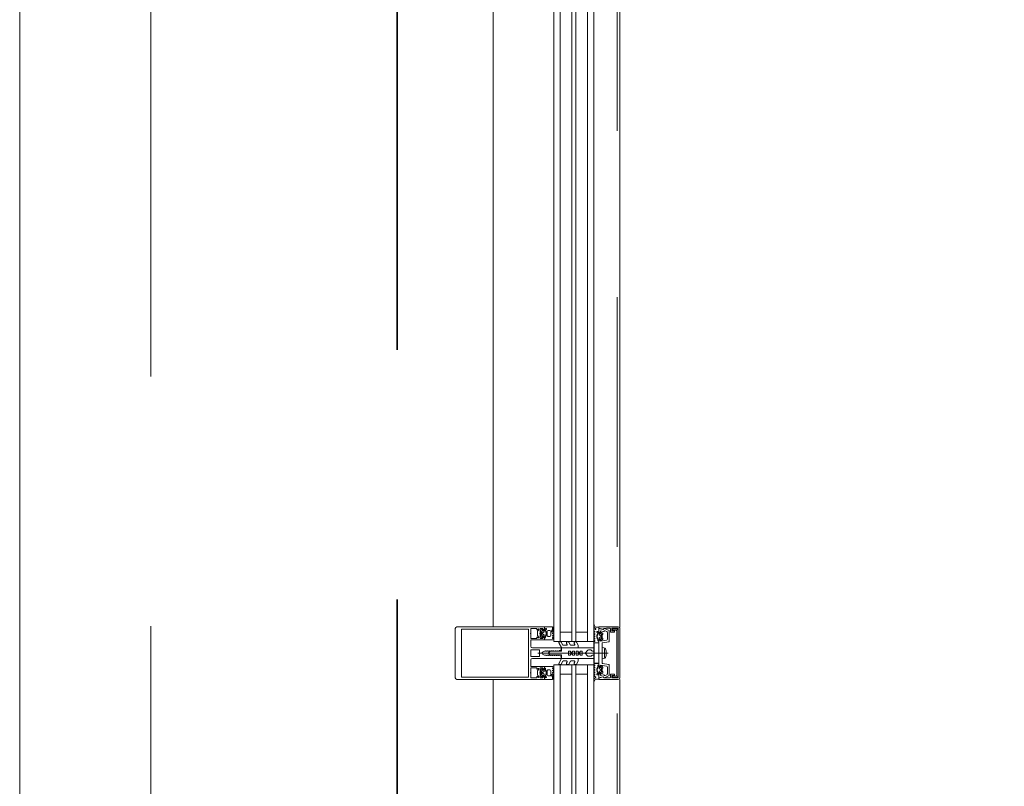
# Model space of a CAD drawing. Header units: centimetres. Extents: x -1631 to 21770, y -8842 to 3590.
# Tile 70 of 142: x -613 to -519, y 1668 to 1741. Entities that reach past the tile are written whole.
import ezdxf

# ---------------------------------------------------------------- set-up
doc = ezdxf.new("R2010")
doc.units = ezdxf.units.CM
for name, pattern in [('Dash', [60, 30, -30]), ('Hidden', [71.4375, 47.625, -23.8125]), ('Oś', [222.25, 127, -31.75, 31.75, -31.75]), ('Ponad', [39.688, 23.813, -15.875]), ('Ukryte', [71.438, 47.625, -23.813])]:
    doc.linetypes.add(name, pattern=pattern)
for name, color, linetype, lineweight in [('A-DETL', 90, 'Continuous', 9), ('A-DETL-GENF', 92, 'Continuous', 9), ('A-DETL-HDLN', 90, 'Ukryte', 9), ('A-FLOR-OVHD', 1, 'Ponad', 9), ('A-GLAZ-CURT', 52, 'Continuous', 9), ('A-GLAZ-CWMG', 51, 'Continuous', 9), ('S-GRID', 1, 'Continuous', 13)]:
    doc.layers.add(name, color=color, linetype=linetype, lineweight=lineweight)

# ---------------------------------------------------------------- blocks, each defined once
blk = doc.blocks.new('Schueco_FWS-Glazing1 - SI_38mm_TripGlz 2-2609961-6_piętro IV __13_80 m_ - stan projektowany')
at = {"layer": 'A-GLAZ-CURT'}
for p, q in [((72.65, 0), (-72.65, 0)), ((-72.65, 0), (-72.65, -3.8)), ((72.65, -3.8), (72.65, 0)), ((-72.65, -3.8), (72.65, -3.8))]:
    blk.add_line(p, q, dxfattribs=at)
at = {"layer": 'A-GLAZ-CURT', "lineweight": 13}
for p, q in [((-72.65, -0.6), (72.65, -0.6)), ((-71.75, -0.6), (-71.75, -1.7)), ((71.75, -0.6), (71.75, -1.7)), ((-72.65, -1.7), (72.65, -1.7)), ((-72.65, -2.1), (72.65, -2.1)), ((-71.75, -2.1), (-71.75, -3.2)), ((71.75, -2.1), (71.75, -3.2)), ((-72.65, -3.2), (72.65, -3.2))]:
    blk.add_line(p, q, dxfattribs=at)
blk = doc.blocks.new('Rectangular Mullion - Schueco_FWS-50-SI_Tran_CovCap-20mm_Tran-55mm-2293445-6_piętro IV __13_80 m_ - stan projektowany')
at = {"layer": 'A-GLAZ-CWMG'}
for p, q in [((-561.673, 1830.325), (-557.873, 1830.325)), ((-567.473, 1825.325), (-567.473, 1682.825)), ((-557.863, 1682.825), (-557.863, 1825.325)), ((-555.373, 1682.825), (-555.373, 1825.325))]:
    blk.add_line(p, q, dxfattribs=at)
blk = doc.blocks.new('Schueco_FWS-Glazing1 - SI_38mm_TripGlz 2-2609964-6_piętro IV __13_80 m_ - stan projektowany')
at = {"layer": 'A-GLAZ-CURT'}
for p, q in [((73.9, 0), (-73.9, 0)), ((-73.9, 0), (-73.9, -3.8)), ((73.9, -3.8), (73.9, 0)), ((-73.9, -3.8), (73.9, -3.8))]:
    blk.add_line(p, q, dxfattribs=at)
at = {"layer": 'A-GLAZ-CURT', "lineweight": 13}
for p, q in [((-73.9, -0.6), (73.9, -0.6)), ((-73, -0.6), (-73, -1.7)), ((73, -0.6), (73, -1.7)), ((-73.9, -1.7), (73.9, -1.7)), ((-73.9, -2.1), (73.9, -2.1)), ((-73, -2.1), (-73, -3.2)), ((73, -2.1), (73, -3.2)), ((-73.9, -3.2), (73.9, -3.2))]:
    blk.add_line(p, q, dxfattribs=at)
blk = doc.blocks.new('Rectangular Mullion - Schueco_FWS-50-SI_Tran_CovCap-20mm_Tran-55mm-2293433-6_piętro IV __13_80 m_ - stan projektowany')
at = {"layer": 'A-GLAZ-CWMG'}
for p, q in [((-567.473, 1677.825), (-567.473, 1532.826)), ((-557.863, 1532.826), (-557.863, 1677.825)), ((-555.373, 1532.826), (-555.373, 1677.825))]:
    blk.add_line(p, q, dxfattribs=at)
blk = doc.blocks.new('Rectangular Mullion - SI_CovCap-20mm_Mull-85mm-V17-6_piętro IV __13_80 m_ - stan projektowany')
at = {"layer": 'A-DETL-GENF'}
for p, q in [((2.35, 13.2), (-2.35, 13.2)), ((-2.5, 13.05), (-2.5, 11.668)), ((2.5, 11.668), (2.5, 13.05)), ((-2.5, 12.2), (-2.5, 6.54)), ((-2.29, 12.144), (-2.29, 6.54)), ((2.29, 12.2), (2.29, 6.54)), ((2.5, 12.2), (2.5, 6.54)), ((-1.26, 5.95), (-1.26, 4.74)), ((-0.5, 3.15), (-0.5, 5.85)), ((-0.32, 5.21), (-0.32, 5.95)), ((-0.27, 6), (0.27, 6)), ((0.32, 5.95), (0.32, 5.21)), ((0.5, 5.85), (0.5, 3.15)), ((1.26, 4.74), (1.26, 5.95)), ((-2.176, 5.051), (-2.258, 4.954)), ((-2.224, 5.235), (-2.118, 5.341)), ((-2.12, 4.89), (-2.12, 4.77)), ((-1.95, 4.94), (-2.07, 4.94)), ((-2.07, 4.72), (-2.042, 4.72)), ((-2.047, 5.37), (-1.713, 5.37)), ((-2.016, 4.735), (-1.924, 4.895)), ((-1.765, 5), (-1.995, 5)), ((-1.836, 4.895), (-1.744, 4.735)), ((-1.69, 4.94), (-1.81, 4.94)), ((-1.718, 4.72), (-1.69, 4.72)), ((-1.642, 5.341), (-1.536, 5.235)), ((-1.64, 4.77), (-1.64, 4.89)), ((-1.502, 4.954), (-1.584, 5.051)), ((0.27, 5.16), (-0.27, 5.16)), ((0, 5.327), (0, -1.394)), ((1.502, 4.954), (1.584, 5.051)), ((1.536, 5.235), (1.642, 5.341)), ((1.64, 4.77), (1.64, 4.89)), ((1.69, 4.94), (1.81, 4.94)), ((1.718, 4.72), (1.69, 4.72)), ((1.713, 5.37), (2.047, 5.37)), ((1.836, 4.895), (1.744, 4.735)), ((1.765, 5), (1.995, 5)), ((2.016, 4.735), (1.924, 4.895)), ((1.95, 4.94), (2.07, 4.94)), ((2.07, 4.72), (2.042, 4.72)), ((2.118, 5.341), (2.224, 5.235)), ((2.12, 4.89), (2.12, 4.77)), ((2.176, 5.051), (2.258, 4.954)), ((-2.48, 3.92), (-2.351, 3.92)), ((-2.476, 3.83), (-2.476, 3.82)), ((-2.355, 3.89), (-2.416, 3.89)), ((-2.31, 3.929), (-2.089, 4.027)), ((-2.23, 4.68), (-2.29, 4.68)), ((-2.29, 4.62), (-2.162, 4.62)), ((-2.227, 4.559), (-2.255, 4.51)), ((-2.16, 4.34), (-2.16, 4.19)), ((-2.107, 4.562), (-2.108, 4.577)), ((-2.048, 4.551), (-2.066, 4.54)), ((-1.7, 4.44), (-2.06, 4.44)), ((-2.06, 4.09), (-1.7, 4.09)), ((-1.997, 4.52), (-2.002, 4.533)), ((-1.933, 4.522), (-1.948, 4.508)), ((-1.877, 4.504), (-1.885, 4.517)), ((-1.843, 3.895), (-1.796, 3.815)), ((-1.816, 4.523), (-1.826, 4.506)), ((-1.756, 4.521), (-1.767, 4.531)), ((-1.744, 3.815), (-1.696, 3.899)), ((-1.702, 4.556), (-1.707, 4.536)), ((-1.646, 4.568), (-1.659, 4.575)), ((-1.625, 3.899), (-1.576, 3.815)), ((-1.6, 4.19), (-1.6, 4.34)), ((-1.464, 4.68), (-1.529, 4.68)), ((-1.524, 3.815), (-1.475, 3.899)), ((-1.404, 3.899), (-1.355, 3.815)), ((-0.21, 3.929), (-0.185, 3.943)), ((-0.185, 3.897), (-0.21, 3.911)), ((-0.175, 3.96), (-0.175, 4.099)), ((-0.075, 4.272), (-0.05, 4.287)), ((0.075, 4.272), (0.05, 4.287)), ((0.175, 3.96), (0.175, 4.099)), ((0.21, 3.929), (0.185, 3.943)), ((0.185, 3.897), (0.21, 3.911)), ((1.404, 3.899), (1.355, 3.815)), ((1.464, 4.68), (1.529, 4.68)), ((1.524, 3.815), (1.475, 3.899)), ((1.625, 3.899), (1.576, 3.815)), ((1.6, 4.19), (1.6, 4.34)), ((1.646, 4.568), (1.659, 4.575)), ((1.744, 3.815), (1.696, 3.899)), ((1.7, 4.44), (2.06, 4.44)), ((2.06, 4.09), (1.7, 4.09)), ((1.702, 4.556), (1.707, 4.536)), ((1.756, 4.521), (1.767, 4.531)), ((1.843, 3.895), (1.796, 3.815)), ((1.816, 4.523), (1.826, 4.506)), ((1.877, 4.504), (1.885, 4.517)), ((1.933, 4.522), (1.948, 4.508)), ((1.997, 4.52), (2.002, 4.533)), ((2.048, 4.551), (2.066, 4.54)), ((2.31, 3.929), (2.089, 4.027)), ((2.107, 4.562), (2.108, 4.577)), ((2.16, 4.34), (2.16, 4.19)), ((2.29, 4.62), (2.162, 4.62)), ((2.227, 4.559), (2.255, 4.51)), ((2.23, 4.68), (2.29, 4.68)), ((2.48, 3.92), (2.351, 3.92)), ((2.355, 3.89), (2.416, 3.89)), ((2.476, 3.83), (2.476, 3.82)), ((-0.775, 2.94), (-1.038, 3.092)), ((-0.913, 3.308), (-0.525, 3.084)), ((-0.75, 2.571), (-0.75, 2.897)), ((-0.5, 3.041), (-0.5, 1.52)), ((-0.35, 3.1), (-0.45, 3.1)), ((0.45, 3.1), (0.35, 3.1)), ((0.5, 3.041), (0.5, 1.52)), ((0.912, 3.308), (0.525, 3.084)), ((0.75, 2.571), (0.75, 2.897)), ((0.775, 2.94), (1.037, 3.092)), ((-0.775, 2.21), (-1.038, 2.362)), ((-0.913, 2.578), (-0.825, 2.528)), ((-0.75, 1.845), (-0.75, 2.167)), ((0.75, 1.845), (0.75, 2.167)), ((0.775, 2.21), (1.037, 2.362)), ((0.912, 2.578), (0.825, 2.528)), ((-0.762, 1.477), (-1.038, 1.636)), ((-0.913, 1.852), (-0.825, 1.802)), ((-0.55, 1.47), (-0.737, 1.47)), ((0.55, 1.47), (0.737, 1.47)), ((0.762, 1.477), (1.037, 1.636)), ((0.912, 1.852), (0.825, 1.802)), ((-0.3, 0.502), (-0.3, 0.287)), ((0.3, 0.502), (0.3, 0.287)), ((-2.599, -0.001), (-2.687, -0.001)), ((-2.175, -0.018), (-2.263, -0.17)), ((-2.073, -0.102), (-2.124, -0.017)), ((-1.882, -0.42), (-2.01, -0.42)), ((-2.01, -0.48), (-1.95, -0.48)), ((-1.955, -0.017), (-2.005, -0.102)), ((-1.978, -0.754), (-1.896, -0.851)), ((-1.975, -0.31), (-1.947, -0.359)), ((-1.853, -0.102), (-1.903, -0.017)), ((-1.84, -0.69), (-1.84, -0.57)), ((-1.828, -0.377), (-1.827, -0.362)), ((-1.79, -0.52), (-1.762, -0.52)), ((-1.67, -0.74), (-1.79, -0.74)), ((-1.786, -0.34), (-1.768, -0.351)), ((-1.736, -0.017), (-1.785, -0.102)), ((-1.736, -0.535), (-1.644, -0.695)), ((-1.722, -0.333), (-1.717, -0.32)), ((-1.715, -0.8), (-1.485, -0.8)), ((-1.634, -0.103), (-1.684, -0.017)), ((-1.668, -0.308), (-1.653, -0.322)), ((-1.605, -0.317), (-1.597, -0.304)), ((-1.516, -0.017), (-1.565, -0.102)), ((-1.556, -0.695), (-1.464, -0.535)), ((-1.546, -0.306), (-1.536, -0.323)), ((-1.41, -0.74), (-1.53, -0.74)), ((-1.487, -0.331), (-1.476, -0.321)), ((-1.414, -0.103), (-1.464, -0.017)), ((-1.438, -0.52), (-1.41, -0.52)), ((-1.427, -0.336), (-1.422, -0.356)), ((-1.379, -0.375), (-1.366, -0.368)), ((-1.36, -0.57), (-1.36, -0.69)), ((-1.296, -0.017), (-1.345, -0.103)), ((-1.304, -0.851), (-1.222, -0.754)), ((-1.249, -0.48), (-1.184, -0.48)), ((-1.196, -0.098), (-1.244, -0.017)), ((-1.075, -0.016), (-1.123, -0.099)), ((-1.09, -1.449), (-0.982, -0.84)), ((-0.953, -0.815), (-0.025, -0.815)), ((0.025, -0.815), (0.953, -0.815)), ((0.982, -0.84), (1.09, -1.449)), ((1.075, -0.016), (1.123, -0.099)), ((1.249, -0.48), (1.184, -0.48)), ((1.196, -0.098), (1.244, -0.017)), ((1.304, -0.851), (1.222, -0.754)), ((1.296, -0.017), (1.345, -0.103)), ((1.36, -0.57), (1.36, -0.69)), ((1.379, -0.375), (1.366, -0.368)), ((1.438, -0.52), (1.41, -0.52)), ((1.41, -0.74), (1.53, -0.74)), ((1.414, -0.103), (1.464, -0.017)), ((1.427, -0.336), (1.422, -0.356)), ((1.556, -0.695), (1.464, -0.535)), ((1.487, -0.331), (1.476, -0.321)), ((1.715, -0.8), (1.485, -0.8)), ((1.516, -0.017), (1.565, -0.102)), ((1.546, -0.306), (1.536, -0.323)), ((1.605, -0.317), (1.597, -0.304)), ((1.634, -0.103), (1.684, -0.017)), ((1.736, -0.535), (1.644, -0.695)), ((1.668, -0.308), (1.653, -0.322)), ((1.67, -0.74), (1.79, -0.74)), ((1.722, -0.333), (1.717, -0.32)), ((1.736, -0.017), (1.785, -0.102)), ((1.79, -0.52), (1.762, -0.52)), ((1.786, -0.34), (1.768, -0.351)), ((1.828, -0.377), (1.827, -0.362)), ((1.84, -0.69), (1.84, -0.57)), ((1.853, -0.102), (1.903, -0.017)), ((1.882, -0.42), (2.01, -0.42)), ((1.978, -0.754), (1.896, -0.851)), ((1.975, -0.31), (1.947, -0.359)), ((2.01, -0.48), (1.95, -0.48)), ((1.955, -0.017), (2.005, -0.102)), ((2.073, -0.102), (2.124, -0.017)), ((2.175, -0.018), (2.263, -0.17)), ((2.599, -0.001), (2.687, -0.001)), ((-2.344, -1.034), (-2.145, -1.461)), ((-2.32, -1.59), (-2.04, -1.59)), ((-2.055, -1.252), (-2.131, -1.089)), ((-2.1, -1.49), (-1.139, -1.49)), ((-1.342, -1.31), (-1.964, -1.31)), ((0.408, -1.036), (-0.408, -1.036)), ((-0.225, -1.183), (0.225, -1.183)), ((1.139, -1.49), (2.1, -1.49)), ((1.964, -1.31), (1.342, -1.31)), ((2.04, -1.59), (2.32, -1.59)), ((2.131, -1.089), (2.055, -1.252)), ((2.145, -1.461), (2.344, -1.034)), ((2.35, -2.5), (-2.35, -2.5)), ((2.135, -2.195), (-2.135, -2.195)), ((-2.125, -2.345), (2.125, -2.345))]:
    blk.add_line(p, q, dxfattribs=at)
at = {"layer": 'A-DETL-GENF', "flags": 128}
for points in [[(2.29, 11.668), (2.29, 12.62), (-2.29, 12.62), (-2.29, 11.668)], [(-1.905, 5.11), (-2.35, 5.11), (-2.35, 4.84), (-2.23, 4.84), (-2.23, 4.78), (-2.31, 4.7), (-2.5, 4.7), (-2.5, 6.379), (-2.5, 6.7)], [(2.29, 6.7), (2.29, 6.379), (2.29, 6.23), (1.12, 6.23), (-1.12, 6.23), (-2.29, 6.23), (-2.29, 6.379), (-2.29, 6.7)], [(2.5, 6.7), (2.5, 6.379), (2.5, 4.7), (2.31, 4.7), (2.23, 4.78), (2.23, 4.84), (2.35, 4.84), (2.35, 5.11), (1.905, 5.11)], [(-1.905, 6), (-2.35, 6), (-2.35, 5.43), (-2.23, 5.43), (-2.23, 5.37), (-2.295, 5.305)], [(-1.465, 5.305), (-1.53, 5.37), (-1.53, 5.43), (-1.41, 5.43), (-1.41, 6), (-1.855, 6)], [(-0.65, 6), (-1.12, 6), (-1.21, 6)], [(1.21, 6), (1.12, 6), (0.65, 6)], [(1.855, 6), (1.41, 6), (1.41, 5.43), (1.53, 5.43), (1.53, 5.37), (1.465, 5.305)], [(2.295, 5.305), (2.23, 5.37), (2.23, 5.43), (2.35, 5.43), (2.35, 6), (1.905, 6)], [(-2.25, 4.909), (-2.2, 4.88), (-2.2, 4.867)], [(-1.31, 4.69), (-1.44, 4.69), (-1.53, 4.78), (-1.53, 4.84), (-1.41, 4.84), (-1.41, 5.11), (-1.855, 5.11)], [(-1.56, 4.867), (-1.56, 4.88), (-1.51, 4.909)], [(-0.087, 4.88), (-0.2, 4.684), (-0.2, 4.584), (-0.25, 4.555), (-0.2, 4.526), (-0.2, 4.404), (-0.25, 4.375), (-0.2, 4.346), (-0.2, 4.224), (-0.25, 4.195), (-0.2, 4.166), (-0.2, 4.044), (-0.25, 4.015), (-0.2, 3.986), (-0.2, 3.864), (-0.25, 3.835), (-0.2, 3.806), (-0.2, 3.684), (-0.25, 3.655), (-0.2, 3.626), (-0.2, 3.504), (-0.25, 3.475), (-0.2, 3.446), (-0.2, 3.324), (-0.25, 3.295), (-0.25, 3.2)], [(0.25, 3.2), (0.2, 3.229), (0.2, 3.351), (0.25, 3.38), (0.2, 3.409), (0.2, 3.531), (0.25, 3.56), (0.2, 3.589), (0.2, 3.711), (0.25, 3.74), (0.2, 3.769), (0.2, 3.891), (0.25, 3.92), (0.2, 3.949), (0.2, 4.071), (0.25, 4.1), (0.2, 4.129), (0.2, 4.251), (0.25, 4.28), (0.2, 4.309), (0.2, 4.431), (0.25, 4.46), (0.2, 4.489), (0.2, 4.684), (0.087, 4.88)], [(1.855, 5.11), (1.41, 5.11), (1.41, 4.84), (1.53, 4.84), (1.53, 4.78), (1.44, 4.69), (1.31, 4.69)], [(1.56, 4.867), (1.56, 4.88), (1.51, 4.909)], [(2.25, 4.909), (2.2, 4.88), (2.2, 4.867)], [(-2.35, 4.68), (-2.5, 4.68), (-2.5, 3.94)], [(-1.605, 4.62), (-1.475, 4.61), (-1.602, 4.61), (-1.602, 4.594)], [(-1.303, 3.815), (-1.26, 3.89), (-1.26, 4.68), (-1.395, 4.68)], [(-0.2, 0.113), (-0.2, 0), (-0.5, 0), (-0.5, 3.07), (-0.175, 3.07), (-0.175, 3.88)], [(-0.264, 0.578), (0, 0.8), (0, 1.1), (-0.2, 1.1), (-0.2, 1.3), (-0.1, 1.3), (-0.1, 1.466), (-0.2, 1.466), (-0.2, 1.666), (0, 1.666), (0, 1.833), (-0.2, 1.833), (-0.2, 2.033), (-0.1, 2.033), (-0.1, 2.2), (-0.2, 2.2), (-0.2, 2.4), (0, 2.4), (0, 4.3), (0, 2.4), (0.2, 2.4), (0.2, 2.2), (0.1, 2.2), (0.1, 2.033), (0.2, 2.033), (0.2, 1.833), (0, 1.833), (0, 1.666), (0.2, 1.666), (0.2, 1.466), (0.1, 1.466), (0.1, 1.3), (0.2, 1.3), (0.2, 1.1), (0, 1.1), (0, 0.8), (0.264, 0.578)], [(0.2, 0.113), (0.2, 0), (0.5, 0), (0.5, 3.07), (0.175, 3.07), (0.175, 3.88)], [(1.303, 3.815), (1.26, 3.89), (1.26, 4.68), (1.395, 4.68)], [(1.605, 4.62), (1.475, 4.61), (1.602, 4.61), (1.602, 4.594)], [(2.35, 4.68), (2.5, 4.68), (2.5, 3.94)], [(-2.5, -2.35), (-2.5, -0.5), (-2.39, -0.5), (-2.273, -0.858)], [(-2.48, -0.211), (-2.48, -0.48), (-2.07, -0.48)], [(-2.058, -0.934), (-2.136, -0.64), (-1.95, -0.64), (-1.95, -0.58), (-2.03, -0.5), (-2.35, -0.5), (-2.25, -0.874)], [(-1.92, -0.667), (-1.92, -0.68), (-1.97, -0.709)], [(-1.203, -0.42), (-1.325, -0.42), (-1.322, -0.394), (-1.195, -0.41)], [(-1.23, -0.709), (-1.28, -0.68), (-1.28, -0.667)], [(1.244, -1.227), (1.14, -0.64), (1.25, -0.64), (1.25, -0.58), (1.17, -0.5), (-1.17, -0.5), (-1.25, -0.58), (-1.25, -0.64), (-1.14, -0.64), (-1.244, -1.227)], [(-1.115, -0.48), (-0.98, -0.48), (-0.98, -0.09), (-1.023, -0.016)], [(0.52, -0.974), (0.54, -0.821), (-0.54, -0.821), (-0.52, -0.974)], [(1.115, -0.48), (0.98, -0.48), (0.98, -0.09), (1.023, -0.016)], [(1.203, -0.42), (1.325, -0.42), (1.322, -0.394), (1.195, -0.41)], [(1.23, -0.709), (1.28, -0.68), (1.28, -0.667)], [(1.92, -0.667), (1.92, -0.68), (1.97, -0.709)], [(2.25, -0.874), (2.35, -0.5), (2.03, -0.5), (1.95, -0.58), (1.95, -0.64), (2.136, -0.64), (2.058, -0.934)], [(2.48, -0.211), (2.48, -0.48), (2.07, -0.48)], [(2.273, -0.858), (2.39, -0.5), (2.5, -0.5), (2.5, -2.35)], [(-2.34, -1.001), (-2.34, -1.106), (-2.37, -1.224), (-2.37, -1.539)], [(-1.99, -1.64), (-1.99, -1.99), (-2.12, -1.99), (-2.12, -1.72), (-2.37, -1.72), (-2.37, -2.35), (2.37, -2.35), (2.37, -1.72), (2.12, -1.72), (2.12, -1.99), (1.99, -1.99), (1.99, -1.64)], [(-2.185, -2.145), (-2.185, -1.785), (-2.325, -1.785), (-2.325, -2.145)], [(2.325, -2.145), (2.325, -1.785), (2.185, -1.785), (2.185, -2.145)], [(2.37, -1.54), (2.37, -1.224), (2.34, -1.106), (2.34, -1.001)]]:
    blk.add_lwpolyline(points, dxfattribs=at)
for points in [[(0.97, 0), (-0.97, 0), (-0.97, -0.04), (0.97, -0.04)], [(0.97, -0.04), (-0.97, -0.04), (-0.97, -0.49), (0.97, -0.49)]]:
    blk.add_lwpolyline(points, close=True, dxfattribs=at)
at = {"layer": 'A-DETL-GENF'}
for centre, radius, start, end in [((-2.35, 13.05), 0.15, 90, 180), ((2.35, 13.05), 0.15, 360, 90), ((-1.88, 5.994), 0.0256, 12.68038, 167.31962), ((-1.21, 5.95), 0.05, 90, 180), ((-0.65, 5.85), 0.15, 360, 90), ((-0.27, 5.95), 0.05, 90, 180), ((0.27, 5.95), 0.05, 0, 90), ((0.65, 5.85), 0.15, 90, 180), ((1.21, 5.95), 0.05, 0, 90), ((1.88, 5.994), 0.0256, 12.68038, 167.31962), ((-2.259, 5.27), 0.05, 135, 315), ((-2.235, 4.935), 0.03, 140.00808, 239.99285), ((-2.23, 4.71), 0.03, 270.90298, 359.97925), ((-1.896, 4.789), 0.314, 165.49565, 194.4999), ((-2.115, 5), 0.08, 22.61338, 140.0011), ((-2.07, 4.89), 0.05, 89.98769, 180.00786), ((-2.07, 4.77), 0.05, 179.98752, 270.00803), ((-2.047, 5.27), 0.1, 90, 135), ((-2.042, 4.75), 0.03, 269.98568, 330.00421), ((-1.995, 5.05), 0.05, 202.62016, 269.99744), ((-1.95, 4.91), 0.03, 329.99533, 90.00419), ((-1.88, 5.104), 0.0256, 12.68038, 167.31962), ((-1.81, 4.91), 0.03, 89.99649, 209.99508), ((-1.765, 5.05), 0.05, 269.99658, 337.37691), ((-1.718, 4.75), 0.03, 209.99278, 270.00843), ((-1.645, 5), 0.08, 40.00084, 157.37501), ((-1.713, 5.27), 0.1, 45, 90), ((-1.69, 4.89), 0.05, 0.00696, 89.98859), ((-1.69, 4.77), 0.05, 270.00681, 359.98874), ((-1.864, 4.789), 0.314, 346.80025, 14.48077), ((-1.529, 4.71), 0.03, 166.80025, 269.99777), ((-1.501, 5.27), 0.05, 225, 45), ((-1.525, 4.935), 0.03, 299.99606, 40.00909), ((-1.31, 4.74), 0.05, 270, 0), ((-0.27, 5.21), 0.05, 180, 270), ((0, 4.83), 0.1, 30, 150), ((0.27, 5.21), 0.05, 270, 0), ((1.31, 4.74), 0.05, 180, 270), ((1.501, 5.27), 0.05, 135, 315), ((1.525, 4.935), 0.03, 139.99091, 240.00394), ((1.529, 4.71), 0.03, 270.00223, 13.19975), ((1.864, 4.789), 0.314, 165.51923, 193.19975), ((1.645, 5), 0.08, 22.62499, 139.99916), ((1.69, 4.89), 0.05, 90.01141, 179.99304), ((1.69, 4.77), 0.05, 180.01126, 269.99319), ((1.713, 5.27), 0.1, 90, 135), ((1.718, 4.75), 0.03, 269.99157, 330.00722), ((1.765, 5.05), 0.05, 202.62309, 270.00342), ((1.81, 4.91), 0.03, 330.00492, 90.00351), ((1.88, 5.104), 0.0256, 12.68038, 167.31962), ((1.95, 4.91), 0.03, 89.99581, 210.00467), ((1.995, 5.05), 0.05, 270.00256, 337.37984), ((2.042, 4.75), 0.03, 209.99579, 270.01432), ((2.115, 5), 0.08, 39.9989, 157.38662), ((2.047, 5.27), 0.1, 45, 90), ((2.07, 4.89), 0.05, 359.99214, 90.01231), ((2.07, 4.77), 0.05, 269.99197, 0.01248), ((1.896, 4.789), 0.314, 345.5001, 14.50435), ((2.23, 4.71), 0.03, 180.02075, 269.09702), ((2.259, 5.27), 0.05, 225, 45), ((2.235, 4.935), 0.03, 300.00715, 39.99192), ((-2.48, 3.94), 0.02, 180.00608, 269.99384), ((-2.416, 3.83), 0.06, 89.9876, 180.01014), ((-2.456, 3.82), 0.02, 179.95979, 270.02046), ((-2.389, 4.87), 1.07, 270.00664, 296.65796), ((-2.29, 4.555), 0.065, 89.99777, 269.99777), ((-2.355, 4.52), 0.63, 269.99813, 298.0699), ((-2.351, 4.02), 0.1, 270.0023, 293.99157), ((-2.32, 4.68), 0.03, 179.99777, 359.99777), ((-2.29, 4.53), 0.04, 269.99776, 330.00403), ((-2.141, 4.509), 0.1, 90.82493, 149.9955), ((-2.162, 4.57), 0.05, 54.91989, 89.99777), ((-2.06, 4.34), 0.1, 89.99777, 179.99777), ((-2.06, 4.19), 0.1, 179.99777, 269.99777), ((-2.142, 4.575), 0.0339, 3.00029, 90.81949), ((-1.88, 4.971), 0.44, 234.91989, 305.83899), ((-2.08, 4.564), 0.0272, 183.01247, 299.98678), ((-2.075, 3.995), 0.035, 298.07257, 113.99619), ((-2.032, 4.523), 0.0316, 18.00109, 119.99075), ((-1.969, 4.529), 0.03, 197.99688, 314.99724), ((-1.911, 4.499), 0.0316, 32.98734, 135.00678), ((-1.886, 3.868), 0.051, 31.80471, 116.6592), ((-1.852, 4.521), 0.03, 212.99923, 329.99752), ((-1.788, 4.507), 0.0316, 48.0004, 149.99518), ((-1.77, 3.83), 0.03, 209.99417, 330.00137), ((-1.736, 4.543), 0.03, 227.99493, 345.0023), ((-1.673, 4.548), 0.03, 63.00095, 164.9963), ((-1.7, 4.34), 0.1, 359.99777, 89.99777), ((-1.7, 4.19), 0.1, 269.99777, 359.99777), ((-1.66, 3.879), 0.041, 29.99628, 149.99927), ((-1.632, 4.594), 0.03, 243.00676, 359.9866), ((-1.605, 4.59), 0.03, 89.99777, 125.83899), ((-1.55, 3.83), 0.03, 209.99417, 330.00137), ((-1.483, 4.653), 0.033, 269.99779, 54.90771), ((-1.475, 4.66), 0.05, 269.98893, 352.8241), ((-1.44, 3.879), 0.041, 30.003, 149.99255), ((-1.395, 4.65), 0.03, 90.00076, 172.80928), ((-1.329, 3.83), 0.03, 209.99417, 330.00137), ((-0.205, 3.92), 0.01, 120.03025, 239.98023), ((-0.195, 3.96), 0.02, 300.03025, 360), ((-0.195, 3.88), 0.02, 360, 59.98023), ((0.025, 4.099), 0.2, 120, 180), ((0, 4.2), 0.1, 90, 120), ((0, 4.2), 0.1, 60, 90), ((-0.025, 4.099), 0.2, 360, 60), ((0.195, 3.96), 0.02, 180, 239.96975), ((0.195, 3.88), 0.02, 120.01977, 180), ((0.205, 3.92), 0.01, 300.01977, 59.96975), ((1.329, 3.83), 0.03, 209.99863, 330.00583), ((1.395, 4.65), 0.03, 7.19072, 89.99924), ((1.44, 3.879), 0.041, 30.00745, 149.997), ((1.475, 4.66), 0.05, 187.1759, 270.01107), ((1.483, 4.653), 0.033, 125.09229, 270.00221), ((1.55, 3.83), 0.03, 209.99863, 330.00583), ((1.7, 4.34), 0.1, 90.00223, 180.00223), ((1.7, 4.19), 0.1, 180.00223, 270.00223), ((1.632, 4.594), 0.03, 180.0134, 296.99324), ((1.605, 4.59), 0.03, 54.16101, 90.00223), ((1.88, 4.971), 0.44, 234.16101, 305.08011), ((1.66, 3.879), 0.041, 30.00073, 150.00372), ((1.673, 4.548), 0.03, 15.0037, 116.99905), ((1.736, 4.543), 0.03, 194.9977, 312.00507), ((1.77, 3.83), 0.03, 209.99863, 330.00583), ((1.788, 4.507), 0.0316, 30.00482, 131.9996), ((1.852, 4.521), 0.03, 210.00248, 327.00077), ((1.886, 3.868), 0.051, 63.3408, 148.19529), ((1.911, 4.499), 0.0316, 44.99322, 147.01266), ((2.389, 4.87), 1.07, 243.34204, 269.99336), ((1.969, 4.529), 0.03, 225.00276, 342.00312), ((2.032, 4.523), 0.0316, 60.00925, 161.99891), ((2.075, 3.995), 0.035, 66.00381, 241.92743), ((2.355, 4.52), 0.63, 241.9301, 270.00187), ((2.06, 4.34), 0.1, 0.00223, 90.00223), ((2.06, 4.19), 0.1, 270.00223, 0.00223), ((2.08, 4.564), 0.0272, 240.01322, 356.98753), ((2.142, 4.575), 0.0339, 89.18051, 176.99971), ((2.162, 4.57), 0.05, 90.00223, 125.08011), ((2.141, 4.509), 0.1, 30.0045, 89.17507), ((2.29, 4.53), 0.04, 209.99597, 270.00224), ((2.32, 4.68), 0.03, 180.00223, 0.00223), ((2.29, 4.555), 0.065, 270.00223, 90.00223), ((2.351, 4.02), 0.1, 246.00843, 269.9977), ((2.416, 3.83), 0.06, 359.98986, 90.0124), ((2.456, 3.82), 0.02, 269.97954, 0.04021), ((2.48, 3.94), 0.02, 270.00616, 359.99392), ((-0.975, 3.2), 0.125, 60, 240), ((-0.8, 2.897), 0.05, 360, 60), ((-0.55, 3.041), 0.05, 0, 60), ((-0.45, 3.15), 0.05, 180, 270), ((-0.35, 3.2), 0.1, 270, 0), ((0.35, 3.2), 0.1, 180, 270), ((0.45, 3.15), 0.05, 270, 360), ((0.55, 3.041), 0.05, 120, 180), ((0.8, 2.897), 0.05, 120, 180), ((0.975, 3.2), 0.125, 300, 120), ((-0.975, 2.47), 0.125, 60, 240), ((-0.8, 2.571), 0.05, 240, 360), ((-0.8, 2.167), 0.05, 0, 60), ((0.8, 2.571), 0.05, 180, 300), ((0.8, 2.167), 0.05, 120, 180), ((0.975, 2.47), 0.125, 300, 120), ((-0.975, 1.744), 0.125, 60, 240), ((-0.8, 1.845), 0.05, 240, 0), ((-0.737, 1.52), 0.05, 240, 270), ((-0.55, 1.52), 0.05, 270, 360), ((0.55, 1.52), 0.05, 180, 270), ((0.737, 1.52), 0.05, 270, 300), ((0.8, 1.845), 0.05, 180, 300), ((0.975, 1.744), 0.125, 300, 120), ((-0.2, 0.502), 0.1, 130, 180), ((-0.2, 0.287), 0.1, 180, 240), ((-0.3, 0.113), 0.1, 360, 60), ((0.3, 0.113), 0.1, 120, 180), ((0.2, 0.287), 0.1, 300, 360), ((0.2, 0.502), 0.1, 0, 50), ((-2.687, -0.031), 0.03, 89.9022, 261.64334), ((-2.733, -0.343), 0.286, 27.59211, 81.64334), ((-2.599, -0.201), 0.2, 80.45454, 89.9022), ((-2.614, -0.291), 0.291, 25.36369, 80.45454), ((-2.306, -0.145), 0.05, 205.36369, 330.16485), ((-2.34, -0.88), 0.07, 300.00644, 18), ((-2.308, -0.89), 0.06, 278.44171, 15), ((-2.149, -0.033), 0.03, 30.71536, 150.16485), ((-2.116, -0.95), 0.06, 288.81925, 15), ((-2.01, -0.355), 0.065, 90, 270), ((-2.039, -0.078), 0.0417, 215.13204, 324.86796), ((-2.04, -0.48), 0.03, 0, 180), ((-2.01, -0.33), 0.04, 29.99374, 90.00001), ((-1.955, -0.735), 0.03, 120.00493, 219.98969), ((-1.929, -0.032), 0.03, 30.58867, 149.53464), ((-1.95, -0.51), 0.03, 0.01852, 89.09479), ((-1.861, -0.309), 0.1, 210.00227, 269.17284), ((-1.616, -0.589), 0.314, 165.49788, 194.50212), ((-1.835, -0.8), 0.08, 219.99668, 337.38439), ((-1.882, -0.37), 0.05, 270, 305.07788), ((-1.862, -0.375), 0.0339, 269.17829, 356.99749), ((-1.819, -0.078), 0.0415, 215.01205, 324.98795), ((-1.6, -0.771), 0.44, 54.15879, 125.07788), ((-1.79, -0.57), 0.05, 89.98974, 180.01026), ((-1.79, -0.69), 0.05, 179.98992, 270.01008), ((-1.8, -0.364), 0.0272, 60.01099, 176.9853), ((-1.752, -0.323), 0.0316, 240.00703, 341.99669), ((-1.762, -0.55), 0.03, 29.99356, 90.01209), ((-1.715, -0.85), 0.05, 90.00034, 157.37761), ((-1.71, -0.032), 0.03, 30.14481, 149.53463), ((-1.689, -0.329), 0.03, 45.00054, 162.0009), ((-1.67, -0.71), 0.03, 269.99358, 30.00244), ((-1.631, -0.299), 0.0316, 224.99099, 327.01044), ((-1.6, -0.077), 0.043, 217.84365, 323.82344), ((-1.572, -0.321), 0.03, 30.00025, 146.99854), ((-1.53, -0.71), 0.03, 150.00269, 270.00128), ((-1.508, -0.307), 0.0316, 210.00259, 311.99738), ((-1.49, -0.032), 0.03, 30.34487, 149.53462), ((-1.485, -0.85), 0.05, 22.62086, 90.00119), ((-1.456, -0.343), 0.03, 14.99548, 132.00284), ((-1.438, -0.55), 0.03, 89.98935, 150.005), ((-1.365, -0.8), 0.08, 202.62277, 319.99694), ((-1.393, -0.348), 0.03, 195.00147, 296.99683), ((-1.38, -0.079), 0.0419, 215.46653, 324.69988), ((-1.41, -0.57), 0.05, 0.00904, 89.99096), ((-1.41, -0.69), 0.05, 270.00918, 359.99082), ((-1.352, -0.394), 0.03, 0.01117, 116.99101), ((-1.325, -0.39), 0.03, 234.15879, 270), ((-1.27, -0.033), 0.03, 30.34457, 149.76853), ((-1.584, -0.589), 0.314, 345.517, 13.19753), ((-1.249, -0.51), 0.03, 90, 193.19753), ((-1.245, -0.735), 0.03, 319.98868, 60.00171), ((-1.203, -0.453), 0.033, 305.09006, 89.99998), ((-1.159, -0.08), 0.0416, 206.95413, 331.56801), ((-1.195, -0.46), 0.05, 7.17367, 90.00885), ((-1.115, -0.45), 0.03, 187.1885, 269.99701), ((-1.049, -0.031), 0.03, 29.79649, 150.13199), ((-0.953, -0.845), 0.03, 90, 170), ((0, -0.821), 0.0256, 12.68038, 167.31962), ((0.953, -0.845), 0.03, 10, 90), ((1.049, -0.031), 0.03, 29.86801, 150.20351), ((1.115, -0.45), 0.03, 270.00299, 352.8115), ((1.159, -0.08), 0.0416, 208.43199, 333.04587), ((1.195, -0.46), 0.05, 89.99115, 172.82633), ((1.203, -0.453), 0.033, 90.00002, 234.90994), ((1.245, -0.735), 0.03, 119.99829, 220.01132), ((1.27, -0.033), 0.03, 30.23147, 149.65543), ((1.249, -0.51), 0.03, 346.80247, 90), ((1.584, -0.589), 0.314, 166.80247, 194.483), ((1.365, -0.8), 0.08, 220.00306, 337.37723), ((1.352, -0.394), 0.03, 63.00899, 179.98883), ((1.325, -0.39), 0.03, 270, 305.84121), ((1.6, -0.771), 0.44, 54.92212, 125.84121), ((1.38, -0.079), 0.0419, 215.30012, 324.53347), ((1.41, -0.57), 0.05, 90.00904, 179.99096), ((1.41, -0.69), 0.05, 180.00918, 269.99082), ((1.393, -0.348), 0.03, 243.00317, 344.99853), ((1.456, -0.343), 0.03, 47.99716, 165.00452), ((1.438, -0.55), 0.03, 29.995, 90.01065), ((1.485, -0.85), 0.05, 89.99881, 157.37914), ((1.49, -0.032), 0.03, 30.46538, 149.65513), ((1.508, -0.307), 0.0316, 228.00262, 329.99741), ((1.53, -0.71), 0.03, 269.99872, 29.99731), ((1.572, -0.321), 0.03, 33.00146, 149.99975), ((1.6, -0.077), 0.043, 216.17656, 322.15635), ((1.631, -0.299), 0.0316, 212.98956, 315.00901), ((1.67, -0.71), 0.03, 149.99756, 270.00642), ((1.689, -0.329), 0.03, 17.9991, 134.99946), ((1.71, -0.032), 0.03, 30.46537, 149.85519), ((1.715, -0.85), 0.05, 22.62239, 89.99966), ((1.752, -0.323), 0.0316, 198.00331, 299.99297), ((1.762, -0.55), 0.03, 89.98791, 150.00644), ((1.835, -0.8), 0.08, 202.61561, 320.00332), ((1.819, -0.078), 0.0415, 215.01205, 324.98795), ((1.8, -0.364), 0.0272, 3.0147, 119.98901), ((1.79, -0.57), 0.05, 359.98974, 90.01026), ((1.79, -0.69), 0.05, 269.98992, 0.01008), ((1.862, -0.375), 0.0339, 183.00251, 270.82171), ((1.882, -0.37), 0.05, 234.92212, 270), ((1.861, -0.309), 0.1, 270.82716, 329.99773), ((1.929, -0.032), 0.03, 30.46536, 149.41133), ((1.95, -0.51), 0.03, 90.90521, 179.98148), ((1.616, -0.589), 0.314, 345.49788, 14.50212), ((1.955, -0.735), 0.03, 320.01031, 59.99507), ((2.01, -0.33), 0.04, 89.99999, 150.00626), ((2.039, -0.078), 0.0417, 215.13204, 324.86796), ((2.01, -0.355), 0.065, 270, 90), ((2.04, -0.48), 0.03, 0, 180), ((2.116, -0.95), 0.06, 165, 251.18075), ((2.149, -0.033), 0.03, 29.83515, 149.28464), ((2.308, -0.89), 0.06, 165, 261.55829), ((2.306, -0.145), 0.05, 209.83515, 334.63631), ((2.34, -0.88), 0.07, 162, 239.99829), ((2.614, -0.291), 0.291, 99.54546, 154.63631), ((2.733, -0.343), 0.286, 98.35666, 152.40789), ((2.599, -0.201), 0.2, 90.0978, 99.54546), ((2.687, -0.031), 0.03, 278.35666, 90.0978), ((-2.319, -1.539), 0.0512, 180.57094, 268.64822), ((-2.29, -1.009), 0.06, 98.44171, 205), ((-2.27, -1.001), 0.07, 120.00644, 180), ((-2.1, -1.44), 0.05, 205, 270), ((-2.077, -1.064), 0.06, 108.81925, 205), ((-1.964, -1.21), 0.1, 205, 270), ((-2.04, -1.64), 0.05, 0.00001, 90.0001), ((-1.342, -1.21), 0.1, 270, 350), ((-1.139, -1.44), 0.05, 270, 350), ((-0.307, -0.921), 0.22, 193.97065, 242.72797), ((0, -0.291), 0.921, 243.70777, 255.82838), ((0, -0.291), 0.92, 284.16828, 296.29299), ((0.307, -0.921), 0.22, 297.27461, 346.02676), ((1.139, -1.44), 0.05, 190, 270), ((1.342, -1.21), 0.1, 190, 270), ((1.964, -1.21), 0.1, 270, 335), ((2.04, -1.64), 0.05, 89.99812, 180.00166), ((2.077, -1.064), 0.06, 335, 71.18075), ((2.1, -1.44), 0.05, 270, 335), ((2.29, -1.009), 0.06, 335, 81.55829), ((2.27, -1.001), 0.07, 0, 59.99829), ((2.32, -1.54), 0.0498, 269.82624, 0.17354), ((-2.35, -2.35), 0.15, 179.99376, 270.0062), ((-2.125, -2.145), 0.2, 179.97179, 270.0352), ((-2.135, -2.145), 0.0499, 179.87955, 270.02248), ((2.125, -2.144), 0.2, 270.02951, 359.97227), ((2.135, -2.144), 0.0501, 270.08749, 359.93358), ((2.35, -2.35), 0.15, 270.04937, 359.95063)]:
    blk.add_arc(centre, radius, start, end, dxfattribs=at)

msp = doc.modelspace()

# ---------------------------------------------------------------- linework, layer by layer
at = {"layer": 'A-DETL', "linetype": 'Hidden', "lineweight": 35}
msp.add_line((-576.623, 1828.326), (-576.623, 1388.826), dxfattribs=at)
at = {"layer": 'A-DETL', "linetype": 'Dash', "lineweight": 25}
msp.add_open_spline([(-552.773, 2638.575), (-478.908, 2638.575), (-476.079, 2638.575), (-439.123, 2638.575), (-439.123, 2601.619), (-439.123, 2598.79), (-439.123, 2573.539), (-439.123, 1655.824), (-439.123, 1618.868), (-439.123, 1616.04), (-439.123, 1512.359), (-439.123, 1509.531), (-439.123, 1472.575), (-476.079, 1472.575), (-478.908, 1472.575), (-555.623, 1472.575)], degree=3, knots=[0, 0, 0, 0, 1.242892, 2.082132, 2.921372, 3.63261, 13.975949, 24.692511, 35.163852, 36.732804, 37.928533, 39.497485, 40.336725, 41.175965, 42.450024, 42.450024, 42.450024, 42.450024], dxfattribs=at)
at = {"layer": 'A-DETL-HDLN'}
msp.add_line((-600.123, 420.826), (-600.123, 2793.326), dxfattribs=at)
at = {"layer": 'A-FLOR-OVHD'}
msp.add_line((-555.623, 1833.326), (-555.623, 1383.326), dxfattribs=at)
at = {"layer": 'S-GRID', "linetype": 'Oś'}
msp.add_line((-612.623, 2884.269), (-612.623, 27.126), dxfattribs=at)

# ---------------------------------------------------------------- block references
at = {"layer": 'A-GLAZ-CURT', "rotation": 270.0000000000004}
for name, p in [('Schueco_FWS-Glazing1 - SI_38mm_TripGlz 2-2609961-6_piętro IV __13_80 m_ - stan projektowany', (-557.873, 1754.075)), ('Schueco_FWS-Glazing1 - SI_38mm_TripGlz 2-2609964-6_piętro IV __13_80 m_ - stan projektowany', (-557.873, 1605.325))]:
    msp.add_blockref(name, p, dxfattribs=at)
at = {"layer": 'A-GLAZ-CWMG'}
for name in ['Rectangular Mullion - Schueco_FWS-50-SI_Tran_CovCap-20mm_Tran-55mm-2293445-6_piętro IV __13_80 m_ - stan projektowany', 'Rectangular Mullion - Schueco_FWS-50-SI_Tran_CovCap-20mm_Tran-55mm-2293433-6_piętro IV __13_80 m_ - stan projektowany']:
    msp.add_blockref(name, (0, 0), dxfattribs=at)
at = {"layer": 'A-GLAZ-CWMG', "extrusion": (0, 0, -1), "rotation": 269.9999999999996}
msp.add_blockref('Rectangular Mullion - SI_CovCap-20mm_Mull-85mm-V17-6_piętro IV __13_80 m_ - stan projektowany', (557.873, 1680.325), dxfattribs=at)

doc.saveas('drawing.dxf')
